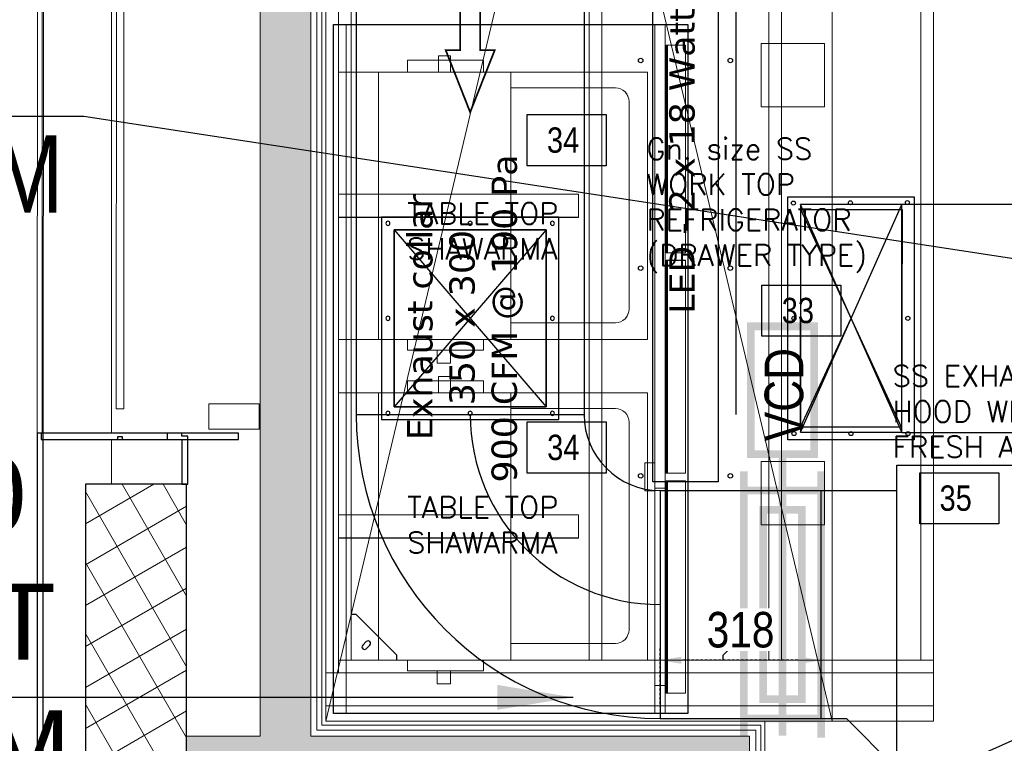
# Model space of a CAD drawing. Header units: millimetres. Extents: x -125266 to 274256, y -711690 to -301689.
# Tile 217 of 256: x -61725 to -59780, y -351471 to -350043. Entities that reach past the tile are written whole.
import ezdxf

# ---------------------------------------------------------------- set-up
doc = ezdxf.new("R2010")
doc.units = ezdxf.units.MM
doc.header["$PDMODE"] = 98
for name, pattern in [('CONTINOUS', [0]), ('HIDDEN', [0.375, 0.25, -0.125]), ('HIDDEN2', [0.1875, 0.125, -0.0625])]:
    doc.linetypes.add(name, pattern=pattern)
doc.layers.get('Defpoints').update_dxf_attribs({"lineweight": 5})
for name, color, linetype, lineweight in [('A-DETL-MBND', 5, 'Continuous', 9), ('A-GLAZ-CURT', 8, 'Continuous', 9), ('A-WALL', 8, 'Continuous', 18), ('A-WALL-PATT', 8, 'Continuous', 70), ('AD Wall', 8, 'Continuous', 15), ('ARCH', 7, 'Continuous', 0), ('Equipment', 8, 'Continuous', 0), ('Finished Line', 7, 'Continuous', 0), ('HOOD', 6, 'Continuous', 0), ('Legend', 5, 'Continuous', 0), ('MEPTEK -VCD', 5, 'Continuous', 25), ('MEPTEK HVAC-Kitchen Exhaust Air Duct', 30, 'Continuous', 30), ('MEPTEK HVAC-Kitchen Fresh Air Duct', 3, 'Continuous', 30), ('MEPTEK-TEXT1', 7, 'Continuous', 30), ('Plaster Line', 7, 'Continuous', 0)]:
    doc.layers.add(name, color=color, linetype=linetype, lineweight=lineweight)
for name, color, linetype in [('Equip Code', 1, 'Continuous'), ('Equipment Name', 7, 'Continuous'), ('Hoods', 2, 'Continuous'), ('Light Equipment', 8, 'Continuous'), ('Model_Top', 7, 'Continuous')]:
    doc.layers.add(name, color=color, linetype=linetype)
doc.styles.add('Raar', font='arial.ttf', dxfattribs={"width": 0.8})
doc.styles.add('REVAC', font='verdana.ttf', dxfattribs={"height": 50})
doc.styles.add('SA-DESIGN', font='arial.ttf')
doc.styles.get("Standard").update_dxf_attribs({"font": 'ARIALN.TTF'})
doc.styles.add('Times New Roman', font='times.ttf', dxfattribs={"height": 150})
doc.dimstyles.new('ARA-125', dxfattribs={"dimtxt": 200, "dimasz": 75, "dimexe": 0, "dimexo": 75, "dimgap": 7.5, "dimtad": 0, "dimdec": 0, "dimrnd": 5, "dimdsep": 46, "dimtxsty": 'Times New Roman', "dimblk": 'ARCHTICK', "dimcen": 56.25, "dimdle": 56.25, "dimclrd": 256, "dimclre": 256, "dimclrt": 256, "dimazin": 3, "dimtfac": 1, "dimtdec": 0, "dimtix": 1, "dimtmove": 1, "dimatfit": 3, "dimfxl": 0, "dimtolj": 1, "dimlwd": -1, "dimlwe": 0, "dimarcsym": 0})
doc.dimstyles.new('Copy of Standard', dxfattribs={"dimtxt": 70, "dimasz": 42, "dimexe": 24, "dimexo": 24, "dimgap": 24, "dimtad": 1, "dimtoh": 1, "dimdec": 0, "dimzin": 0, "dimdsep": 46, "dimtxsty": 'Standard', "dimcen": 0.09, "dimadec": 0, "dimazin": 0, "dimtfac": 1, "dimtdec": 0, "dimtofl": 0, "dimtmove": 0, "dimatfit": 3, "dimfxl": 0, "dimtolj": 1, "dimtzin": 0, "dimarcsym": 0})

# ---------------------------------------------------------------- blocks, each defined once
blk = doc.blocks.new('A_GLASS_PARTITION_TYPE 2_END POST - TYPE 2-49330521-Store 26 at Node L4 Level')
at = {"layer": 'A-GLAZ-CURT', "color": 8, "lineweight": 15}
for p, q in [((610, 7.5), (-570, 7.5)), ((-570, 7.5), (-570, -7.5)), ((610, -7.5), (610, 7.5)), ((-570, -7.5), (610, -7.5)), ((-560, -175), (-610, -175)), ((-610, -175), (-610, -275)), ((-560, -275), (-560, -175)), ((-610, -275), (-560, -275))]:
    blk.add_line(p, q, dxfattribs=at)
blk = doc.blocks.new('Ceilings 86 - Ceilings 58-48037302-Store 26 at Node L4 Level')
at = {"layer": 'A-DETL-MBND', "color": 250, "lineweight": 13}
for p, q in [((580786.3, 72706.1), (579625.3, 72270.8)), ((579673.5, 72142.3), (580834.5, 72577.6)), ((579579.2, 72106.9), (579662.2, 72138))]:
    blk.add_line(p, q, dxfattribs=at)
blk = doc.blocks.new('DIAL-LT-NDE-ZZ-M3-A-100_rvt-1-Store 26 at Node L4 Level')
at = {"layer": 'A-WALL-PATT', "lineweight": 13}
h = blk.add_hatch(dxfattribs=at)
h.set_pattern_fill('FP_3', color=8, style=0, pattern_type=2)
h.set_pattern_definition([(120, (0, 0), (-60.621778, -35), []), (210, (0, 0), (35, -60.621778), [])])
h.paths.add_polyline_path([(-566908, 135975.5), (-566908, 136175.5), (-567986, 136175.6), (-567986, 135975.6), (-566942.1, 135975.5)], flags=0)
at = {"layer": 'A-DETL-MBND', "color": 8, "lineweight": 13}
for p, q in [((-574322.7, 135893.6), (-568086.7, 135892.5)), ((-568086.7, 135880.5), (-569322.6, 135880.8))]:
    blk.add_line(p, q, dxfattribs=at)
at = {"layer": 'A-WALL', "color": 8, "lineweight": 25}
for p, q in [((-568086.6, 136277.8), (-568086.6, 136136.8)), ((-568074.6, 136277.8), (-568086.6, 136277.8)), ((-568074.6, 136136.8), (-568074.6, 136277.8)), ((-567986, 136178), (-568080.6, 136178.1)), ((-568080.6, 136178.1), (-568080.6, 136166.1)), ((-567986, 136166), (-567986, 136178)), ((-566908, 136175.5), (-567986, 136175.6)), ((-567986, 136175.6), (-567986, 135975.6)), ((-568080.6, 136166.1), (-568086.6, 136166.1)), ((-568086.6, 136166.1), (-568086.6, 135888.3)), ((-568074.6, 135888.3), (-568074.6, 136166.1)), ((-568074.6, 136166.1), (-567986, 136166)), ((-568086.6, 136136.8), (-568074.6, 136136.8)), ((-568074.6, 136049.1), (-568079.6, 136049.1)), ((-568079.6, 136049.1), (-568079.6, 136039.1)), ((-568079.6, 136039.1), (-568074.6, 136039.1)), ((-568074.6, 136039.1), (-568074.6, 136049.1)), ((-567986, 135975.6), (-566908, 135975.5)), ((-565598.8, 135892.1), (-568086.7, 135892.5)), ((-568086.7, 135892.5), (-568086.7, 135880.5)), ((-568086.7, 135880.5), (-566828.7, 135880.3)), ((-568086.6, 135888.3), (-568074.6, 135888.3))]:
    blk.add_line(p, q, dxfattribs=at)
at = {"color": 8, "lineweight": 13}
for name, p, rotation in [('Ceilings 86 - Ceilings 58-48037302-Store 26 at Node L4 Level', (0, 0), 159.4399999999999), ('A_GLASS_PARTITION_TYPE 2_END POST - TYPE 2-49330521-Store 26 at Node L4 Level', (-568704.6, 136044.2), 179.9900000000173)]:
    blk.add_blockref(name, p, dxfattribs=dict(at, rotation=rotation))
blk = doc.blocks.new('A$Cb457c3de')
at = {"layer": 'Equipment', "lineweight": 0}
for points in [[(286, 573.2), (136.3, 573.2), (136.3, 549.4), (286, 549.4)], [(220.9, 549.4), (196.9, 549.4), (196.9, 581.7), (220.9, 581.7)], [(0, 21.7), (610, 21.7), (610, 549.4), (0, 549.4)], [(340, 21.7), (78.5, 21.7), (78.5, 549.4), (340, 549.4)], [(474, 262.8), (0, 262.8), (0, 308.4), (474, 308.4)], [(286, 0.8), (136.3, 0.8), (136.3, 21.7), (286, 21.7)], [(194.5, -25), (220.9, -25), (220.9, 0.8), (194.5, 0.8)]]:
    blk.add_lwpolyline(points, close=True, dxfattribs=at)
blk.add_lwpolyline([(340, 54.7), (546.7, 54.7, 0.414214), (573.5, 81.6), (573.5, 491.4, 0.414214), (546.7, 518.3), (340, 518.3)], format="xyb", close=True, dxfattribs=at)
blk = doc.blocks.new('A$C71b0bd46')
at = {"layer": 'Equipment', "linetype": 'HIDDEN'}
for p, q in [((1360, 65, 11.7), (0, 65)), ((1360, 45), (0, 45)), ((459.4, 41.5, -15), (39.9, 41.5, -7.5)), ((894.4, 41.5, -15), (474.4, 41.5, -7.5)), ((909.5, 41.5, -15), (1319.5, 41.5, -7.5))]:
    blk.add_line(p, q, dxfattribs=at)
at = {"layer": 'Equipment', "lineweight": 30}
blk.add_lwpolyline([(1360, 0), (0, 0), (0, 700), (1360, 700)], close=True, dxfattribs=at)
at = {"layer": 'Equipment', "linetype": 'HIDDEN'}
for points, elevation in [([(494.4, 85), (439.4, 85), (439.4, 65), (494.4, 65)], 3.6), ([(54.9, 65), (444.4, 65), (444.4, 40), (54.9, 40)], -15), ([(459.4, 43), (39.9, 43), (39.9, 5), (459.4, 5)], 1.5), ([(894.4, 43), (474.4, 43), (474.4, 5), (894.4, 5)], 1.5), ([(909.5, 43), (1319.5, 43), (1319.5, 5), (909.5, 5)], 1.5)]:
    blk.add_lwpolyline(points, close=True, dxfattribs=dict(at, elevation=elevation))
for points in [[(459.4, 40), (39.9, 40), (39.9, 5), (459.4, 5)], [(894.4, 40), (474.4, 40), (474.4, 5), (894.4, 5)], [(909.5, 40), (1319.5, 40), (1319.5, 5), (909.5, 5)]]:
    blk.add_lwpolyline(points, close=True, dxfattribs=at)
blk = doc.blocks.new('ARCH')
at = {"layer": 'Legend', "ltscale": 15}
h = blk.add_hatch(dxfattribs=at)
h.set_pattern_fill('SACNCR', color=8, scale=25, style=0)
h.paths.add_polyline_path([(-61250.1, -341787), (-61250.1, -342091.1), (-61250.1, -342091.1), (-61250.1, -342141.1), (-61250.1, -344307.9), (-61181.2, -344307.9), (-61181.2, -344307.9), (-61169.1, -344307.9), (-60630.8, -344307.9), (-60630.8, -344920), (-60630.8, -344932), (-61250.1, -344932), (-61250.1, -351457.1), (-61395.2, -351457.1), (-61395.2, -351557.1), (-60383.2, -351557.1), (-60383.2, -352683.7), (-61393.2, -352683.7), (-61393.2, -352783.7), (-60283.2, -352783.7), (-60283.2, -351457.1), (-61150.1, -351457.1), (-61150.1, -346632), (-57589.3, -346632), (-57474.4, -346517.1), (-57545.1, -346446.4), (-57630.7, -346532), (-57700.7, -346532), (-57700.7, -346582), (-58200.7, -346582), (-58200.7, -346532), (-58300.7, -346532), (-58300.7, -346582), (-58800.7, -346582), (-58800.7, -346532), (-58980.8, -346532), (-58980.8, -346426), (-59030.8, -346426), (-59030.8, -346026), (-58980.8, -346026), (-58980.8, -345956), (-59080.8, -345956), (-59080.8, -346532), (-61150.1, -346532), (-61150.1, -345032), (-60530.8, -345032), (-60530.8, -344607), (-59080.8, -344607), (-59080.8, -345032), (-58980.8, -345032), (-58980.8, -344507), (-60530.8, -344507), (-60530.8, -344207.9), (-61150.1, -344207.9), (-61150.1, -341887), (-56700.1, -341887), (-56700.1, -344932), (-58020.8, -344932), (-58020.8, -345032), (-56700.1, -345032), (-56700.1, -345601.3), (-56785.7, -345687), (-56715, -345757.7), (-56600.1, -345642.8), (-56600.1, -341887), (-51541.4, -341887), (-51541.4, -345439.4, 0.002965), (-51441.4, -345409.7), (-51441.4, -341887), (-47645.9, -341887), (-47645.9, -344723.2), (-47445.9, -344723.2), (-47445.9, -344623.2), (-47545.9, -344623.2), (-47545.9, -341887), (-45935.9, -341887), (-45935.9, -344623.2), (-46521.9, -344623.2), (-46521.9, -344723.2), (-45835.9, -344723.2), (-45835.9, -341787), (-45958.9, -341787), (-45958.9, -341787.9), (-46008.9, -341787.9)])
h = blk.add_hatch(dxfattribs=at)
h.set_pattern_fill('SACNCR', color=8, scale=25, style=0)
h.paths.add_polyline_path([(-61250.1, -341787), (-61250.1, -342091.1), (-61250.1, -342091.1), (-61250.1, -342141.1), (-61250.1, -344307.9), (-61181.2, -344307.9), (-61181.2, -344307.9), (-61169.1, -344307.9), (-60630.8, -344307.9), (-60630.8, -344920), (-60630.8, -344932), (-61250.1, -344932), (-61250.1, -351457.1), (-61395.2, -351457.1), (-61395.2, -351557.1), (-60383.2, -351557.1), (-60383.2, -352683.7), (-61393.2, -352683.7), (-61393.2, -352783.7), (-60283.2, -352783.7), (-60283.2, -351457.1), (-61150.1, -351457.1), (-61150.1, -346632), (-57589.3, -346632), (-57474.4, -346517.1), (-57545.1, -346446.4), (-57630.7, -346532), (-57700.7, -346532), (-57700.7, -346582), (-58200.7, -346582), (-58200.7, -346532), (-58300.7, -346532), (-58300.7, -346582), (-58800.7, -346582), (-58800.7, -346532), (-58980.8, -346532), (-58980.8, -346426), (-59030.8, -346426), (-59030.8, -346026), (-58980.8, -346026), (-58980.8, -345956), (-59080.8, -345956), (-59080.8, -346532), (-61150.1, -346532), (-61150.1, -345032), (-60530.8, -345032), (-60530.8, -344607), (-59080.8, -344607), (-59080.8, -345032), (-58980.8, -345032), (-58980.8, -344507), (-60530.8, -344507), (-60530.8, -344207.9), (-61150.1, -344207.9), (-61150.1, -341887), (-56700.1, -341887), (-56700.1, -344932), (-58020.8, -344932), (-58020.8, -345032), (-56700.1, -345032), (-56700.1, -345601.3), (-56785.7, -345687), (-56715, -345757.7), (-56600.1, -345642.8), (-56600.1, -341887), (-51541.4, -341887), (-51541.4, -345439.4, 0.002965), (-51441.4, -345409.7), (-51441.4, -341887), (-47645.9, -341887), (-47645.9, -344723.2), (-47445.9, -344723.2), (-47445.9, -344623.2), (-47545.9, -344623.2), (-47545.9, -341887), (-45935.9, -341887), (-45935.9, -344623.2), (-46521.9, -344623.2), (-46521.9, -344723.2), (-45835.9, -344723.2), (-45835.9, -341787), (-45958.9, -341787), (-45958.9, -341787.9), (-46008.9, -341787.9)])
at = {"layer": 'Legend'}
h = blk.add_hatch(dxfattribs=at)
h.set_pattern_fill('STARS', color=8, scale=10)
h.set_pattern_definition([(0, (0, 0), (0, 54.9926), [31.75, -31.75]), (60, (0, 0), (-47.624989, 27.4963), [31.75, -31.75]), (120, (15.875, 27.496), (-47.624989, -27.4963), [31.75, -31.75])])
edge = h.paths.add_edge_path()
edge.add_arc((-54302.7, -350408), 3690.3, 160.8363, 191.6627, ccw=False)
edge.add_arc((-60350.3, -348256.2), 2729, 339.8421, 374.0848)
edge.add_line((-57703.4, -347592), (-57806.6, -347592))
edge.add_arc((-60350.3, -348256.2), 2629, -20.1765, 14.6323, ccw=False)
edge.add_arc((-54302.7, -350408), 3790.3, 160.823, 191.124)
edge.add_arc((-59222.4, -351398.8), 1228.4, -57.4503, 12.1956, ccw=False)
edge.add_line((-58561.5, -352434.2), (-60283.2, -352434.2))
edge.add_line((-60283.2, -352434.2), (-60283.2, -352534.2))
edge.add_line((-60283.2, -352534.2), (-58536.3, -352534.2))
edge.add_arc((-59548.4, -350742.8), 2057.5, 299.4663, 300.8075)
edge.add_arc((-59222.4, -351398.8), 1328.4, 303.2228, 370.6184)
h = blk.add_hatch(dxfattribs=at)
h.set_pattern_fill('STARS', color=8, scale=10)
h.set_pattern_definition([(0, (0, 0), (0, 54.9926), [31.75, -31.75]), (60, (0, 0), (-47.624989, 27.4963), [31.75, -31.75]), (120, (15.875, 27.496), (-47.624989, -27.4963), [31.75, -31.75])])
h.paths.add_polyline_path([(-57916.8, -351154, -0.135323), (-57788.5, -349196.6, 0.150534), (-57703.4, -347592), (-57806.6, -347592, -0.153061), (-57882.7, -349162.9, 0.132989), (-58021.8, -351139.3, -0.313601), (-58561.5, -352434.2), (-60253.2, -352434.2), (-60253.2, -352534.2), (-58536.3, -352534.2, 0.005852), (-58494.6, -352510, 0.302849)])
at = {"layer": 'AD Wall', "lineweight": 0}
for p, q in [((-61250.1, -344932), (-61250.1, -351457.1)), ((-61150.1, -346632), (-61150.1, -351457.1)), ((-61395.2, -351457.1), (-61250.1, -351457.1)), ((-61150.1, -351457.1), (-60283.2, -351457.1)), ((-60283.2, -351457.1), (-60283.2, -352783.7))]:
    blk.add_line(p, q, dxfattribs=at)
at = {"layer": 'AD Wall', "color": 8, "lineweight": 0}
for p, q in [((-61250.1, -344932), (-61250.1, -351457.1)), ((-61150.1, -346632), (-61150.1, -351457.1)), ((-61395.2, -351457.1), (-61250.1, -351457.1)), ((-61150.1, -351457.1), (-60283.2, -351457.1)), ((-60283.2, -351457.1), (-60283.2, -352783.7))]:
    blk.add_line(p, q, dxfattribs=at)
at = {"layer": 'Equip Code'}
for points in [[(-60722.8, -350331.1), (-60722.8, -350230), (-60566.7, -350230), (-60566.7, -350331.1)], [(-60259, -350667.5), (-60259, -350566.4), (-60102.9, -350566.4), (-60102.9, -350667.5)], [(-60722.4, -350937.7), (-60722.4, -350836.6), (-60566.3, -350836.6), (-60566.3, -350937.7)], [(-59947.2, -351037.9), (-59947.2, -350936.8), (-59791, -350936.8), (-59791, -351037.9)]]:
    blk.add_lwpolyline(points, close=True, dxfattribs=at)
at = {"layer": 'Equipment', "lineweight": 0}
blk.add_line((-61080.1, -350052.1), (-61080.1, -351412.1), dxfattribs=at)
at = {"layer": 'Finished Line', "color": 8}
for p, q in [((-61128.1, -346654), (-61128.1, -351435.1)), ((-61128.1, -346654), (-61128.1, -351435.1)), ((-61120.1, -346662), (-61120.1, -351427.1)), ((-61120.1, -346662), (-61120.1, -351427.1)), ((-61128.1, -351435.1), (-60261.2, -351435.1)), ((-61128.1, -351435.1), (-60261.2, -351435.1)), ((-61120.1, -351427.1), (-60253.2, -351427.1)), ((-61120.1, -351427.1), (-60253.2, -351427.1)), ((-60261.2, -351435.1), (-60261.2, -352805.7)), ((-60261.2, -351435.1), (-60261.2, -352805.7)), ((-60253.2, -351427.1), (-60253.2, -352813.7)), ((-60253.2, -351427.1), (-60253.2, -352813.7))]:
    blk.add_line(p, q, dxfattribs=at)
at = {"layer": 'HOOD'}
for p, q in [((-61120.1, -347227.1), (-60120.1, -351427.1)), ((-60120.1, -347227.1), (-61120.1, -351427.1))]:
    blk.add_line(p, q, dxfattribs=at)
for points in [[(-61120.1, -347227.1), (-61120.1, -351427.1), (-60120.1, -351427.1), (-60120.1, -347227.1)], [(-60120.1, -351427.1), (-59920.1, -351427.1), (-59920.1, -347227.1), (-60120.1, -347227.1)]]:
    blk.add_lwpolyline(points, close=True, dxfattribs=at)
at = {"layer": 'HOOD', "color": 1}
for points in [[(-60260.1, -350214.6), (-60135.1, -350214.6), (-60135.1, -350089.6), (-60260.1, -350089.6)], [(-60260.1, -351039.6), (-60135.1, -351039.6), (-60135.1, -350914.6), (-60260.1, -350914.6)]]:
    blk.add_lwpolyline(points, close=True, dxfattribs=at)
at = {"layer": 'Light Equipment', "lineweight": 0}
for p, q in [((-61120.1, -347227.1), (-60120.1, -351427.1)), ((-60120.1, -347227.1), (-61120.1, -351427.1)), ((-61080.1, -350052.1), (-61080.1, -351412.1)), ((-60470.1, -350052.1, 11.7), (-60470.1, -351412.1)), ((-60450.1, -350052.1), (-60450.1, -351412.1)), ((-60446.6, -350502.6, -15), (-60446.6, -350092.6, -7.5)), ((-60446.6, -350517.6, -15), (-60446.6, -350937.6, -7.5)), ((-60446.6, -350952.6, -15), (-60446.6, -351372.1, -7.5))]:
    blk.add_line(p, q, dxfattribs=at)
for points in [[(-61120.1, -347227.1), (-61120.1, -351427.1), (-60120.1, -351427.1), (-60120.1, -347227.1)], [(-60120.1, -351427.1), (-59920.1, -351427.1), (-59920.1, -347227.1), (-60120.1, -347227.1)], [(-60405.1, -350052.1), (-60405.1, -351412.1), (-61105.1, -351412.1), (-61105.1, -350052.1)], [(-60445.1, -350502.6), (-60445.1, -350092.6), (-60410.1, -350092.6), (-60410.1, -350502.6)], [(-60260.1, -350214.6), (-60135.1, -350214.6), (-60135.1, -350089.6), (-60260.1, -350089.6)], [(-60808.9, -350122.3), (-60958.6, -350122.3), (-60958.6, -350146.1), (-60808.9, -350146.1)], [(-60874, -350146.1), (-60898, -350146.1), (-60898, -350113.8), (-60874, -350113.8)], [(-61094.9, -350673.8), (-60484.9, -350673.8), (-60484.9, -350146.1), (-61094.9, -350146.1)], [(-60754.9, -350673.8), (-61016.4, -350673.8), (-61016.4, -350146.1), (-60754.9, -350146.1)], [(-60722.8, -350331.1), (-60722.8, -350230), (-60566.7, -350230), (-60566.7, -350331.1)], [(-60620.9, -350432.8), (-61094.9, -350432.8), (-61094.9, -350387.1), (-60620.9, -350387.1)], [(-60445.1, -350517.6), (-60445.1, -350937.6), (-60410.1, -350937.6), (-60410.1, -350517.6)], [(-60259, -350667.5), (-60259, -350566.4), (-60102.9, -350566.4), (-60102.9, -350667.5)], [(-60808.9, -350694.7), (-60958.6, -350694.7), (-60958.6, -350673.8), (-60808.9, -350673.8)], [(-60900.4, -350720.5), (-60874, -350720.5), (-60874, -350694.7), (-60900.4, -350694.7)], [(-60874, -350779.1), (-60898, -350779.1), (-60898, -350746.8), (-60874, -350746.8)], [(-60808.9, -350755.3), (-60958.6, -350755.3), (-60958.6, -350779.1), (-60808.9, -350779.1)], [(-61094.9, -351306.8), (-60484.9, -351306.8), (-60484.9, -350779.1), (-61094.9, -350779.1)], [(-60754.9, -351306.8), (-61016.4, -351306.8), (-61016.4, -350779.1), (-60754.9, -350779.1)], [(-60722.4, -350937.7), (-60722.4, -350836.6), (-60566.3, -350836.6), (-60566.3, -350937.7)], [(-60260.1, -351039.6), (-60135.1, -351039.6), (-60135.1, -350914.6), (-60260.1, -350914.6)], [(-59947.2, -351037.9), (-59947.2, -350936.8), (-59791, -350936.8), (-59791, -351037.9)], [(-60445.1, -350952.6), (-60445.1, -351372.1), (-60410.1, -351372.1), (-60410.1, -350952.6)], [(-60620.9, -351065.8), (-61094.9, -351065.8), (-61094.9, -351020.1), (-60620.9, -351020.1)], [(-60808.9, -351327.7), (-60958.6, -351327.7), (-60958.6, -351306.8), (-60808.9, -351306.8)], [(-60900.4, -351353.5), (-60874, -351353.5), (-60874, -351327.7), (-60900.4, -351327.7)]]:
    blk.add_lwpolyline(points, close=True, dxfattribs=at)
for points, elevation in [([(-60448.1, -350502.6), (-60448.1, -350092.6), (-60410.1, -350092.6), (-60410.1, -350502.6)], 1.5), ([(-60448.1, -350517.6), (-60448.1, -350937.6), (-60410.1, -350937.6), (-60410.1, -350517.6)], 1.5), ([(-60490.1, -350917.7), (-60490.1, -350972.7), (-60470.1, -350972.7), (-60470.1, -350917.7)], 3.6), ([(-60470.1, -351357.1), (-60470.1, -350967.6), (-60445.1, -350967.6), (-60445.1, -351357.1)], -15), ([(-60448.1, -350952.6), (-60448.1, -351372.1), (-60410.1, -351372.1), (-60410.1, -350952.6)], 1.5)]:
    blk.add_lwpolyline(points, close=True, dxfattribs=dict(at, elevation=elevation))
for points in [[(-60754.9, -350640.8), (-60548.2, -350640.8, 0.414214), (-60521.4, -350614), (-60521.4, -350204.1, 0.414214), (-60548.2, -350177.3), (-60754.9, -350177.3)], [(-60754.9, -351273.8), (-60548.2, -351273.8, 0.414214), (-60521.4, -351247), (-60521.4, -350837.1, 0.414214), (-60548.2, -350810.3), (-60754.9, -350810.3)]]:
    blk.add_lwpolyline(points, format="xyb", close=True, dxfattribs=at)
at = {"layer": 'Plaster Line', "lineweight": 5}
for p, q in [((-61138.1, -346644), (-61138.1, -351445.1)), ((-61138.1, -351445.1), (-60271.2, -351445.1)), ((-60271.2, -351445.1), (-60271.2, -352795.7))]:
    blk.add_line(p, q, dxfattribs=at)
at = {"layer": 'Plaster Line', "color": 8, "lineweight": 5}
for p, q in [((-61138.1, -346644), (-61138.1, -351445.1)), ((-61138.1, -351445.1), (-60271.2, -351445.1)), ((-60271.2, -351445.1), (-60271.2, -352795.7))]:
    blk.add_line(p, q, dxfattribs=at)
at = {"lineweight": 5, "rotation": 270}
blk.add_blockref('DIAL-LT-NDE-ZZ-M3-A-100_rvt-1-Store 26 at Node L4 Level', (-197570.7, -918945.6), dxfattribs=at)
at = {"layer": 'Equipment', "rotation": 89.99999999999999}
blk.add_blockref('A$C71b0bd46', (-60405.1, -351412.1), dxfattribs=at)
at = {"layer": 'Equipment', "lineweight": 0}
for p in [(-61094.9, -350695.5), (-61094.9, -351328.5)]:
    blk.add_blockref('A$Cb457c3de', p, dxfattribs=at)
at = {"layer": 'Equip Code', "lineweight": 0}
for s, p in [('34', (-60683.4, -350305.2)), ('33', (-60219.7, -350641.6)), ('34', (-60683, -350911.9)), ('35', (-59908, -351012))]:
    blk.add_text(s, height=50, dxfattribs=at).set_placement(p)
at = {"layer": 'Equipment Name', "linetype": 'Continuous', "lineweight": 5, "ltscale": 25, "insert": (-60487.1, -350276.5, 5.9), "char_height": 42, "width": 540.632, "attachment_point": 1}
blk.add_mtext('{\\Fsimplex|c0;Gn. size SS WORK TOP REFRIGERATOR (DRAWER TYPE)}', dxfattribs=at)
at = {"layer": 'Equipment Name', "linetype": 'Continuous', "lineweight": 5, "ltscale": 25, "char_height": 42, "attachment_point": 1}
for s, insert, width, rotation in [('\\A1;{\\Fsimplex|c0;TABLE TOP SHAWARMA}', (-60959.7, -350403.9, 0), 474.713, 359.9609), ('{\\Fsimplex|c0;SS EXHAUST HOOD WITH FRESH AIR }', (-60000.8, -350725, 0), 440.126, 0.0001), ('\\A1;{\\Fsimplex|c0;TABLE TOP SHAWARMA}', (-60959.7, -350983.9, 0), 474.713, 359.9609)]:
    blk.add_mtext(s, dxfattribs=dict(at, insert=insert, width=width, rotation=rotation))
at = {"layer": 'Light Equipment', "lineweight": 0}
for s, p in [('34', (-60683.4, -350305.2)), ('33', (-60219.7, -350641.6)), ('34', (-60683, -350911.9)), ('35', (-59908, -351012))]:
    blk.add_text(s, height=50, dxfattribs=at).set_placement(p)
at = {"layer": 'Light Equipment', "lineweight": 0, "insert": (-60487.1, -350276.5, 5.9), "char_height": 42, "width": 540.632, "attachment_point": 1}
blk.add_mtext('{\\Fsimplex|c0;Gn. size SS WORK TOP REFRIGERATOR (DRAWER TYPE)}', dxfattribs=at)
at = {"layer": 'Light Equipment', "lineweight": 0, "char_height": 42, "attachment_point": 1}
for s, insert, width, rotation in [('\\A1;{\\Fsimplex|c0;TABLE TOP SHAWARMA}', (-60959.7, -350403.9, 0), 474.713, 359.9609), ('{\\Fsimplex|c0;SS EXHAUST HOOD WITH FRESH AIR }', (-60000.8, -350725, 0), 440.126, 0.0001), ('\\A1;{\\Fsimplex|c0;TABLE TOP SHAWARMA}', (-60959.7, -350983.9, 0), 474.713, 359.9609)]:
    blk.add_mtext(s, dxfattribs=dict(at, insert=insert, width=width, rotation=rotation))
blk = doc.blocks.new('Suspension_plate')
at = {"layer": 'Model_Top', "color": 5}
for p, q in [((90, -10), (90, 0)), ((10, -90, 83.1), (90, -10, 83.1)), ((22.7, -29.8, 83.1), (29.8, -36.8, 83.1)), ((36.8, -29.8, 83.1), (29.8, -22.7, 83.1)), ((0, -90, 83.1), (10, -90, 83.1))]:
    blk.add_line(p, q, dxfattribs=at)
for centre, start, end in [((26.2, -26.2, 83.1), 45, 225), ((33.3, -33.3, 83.1), 225, 45)]:
    blk.add_arc(centre, 5, start, end, dxfattribs=at)
blk = doc.blocks.new('*U1539')
at = {"layer": 'Model_Top', "color": 7}
for p, q in [((-627, 64.5), (627, 64.5)), ((-627, -64.5), (-627, 64.5)), ((627, 64.5), (627, -64.5)), ((627, -64.5), (-627, -64.5))]:
    blk.add_line(p, q, dxfattribs=at)
for centre in [(-615, 88.5), (-205, 88.5), (205, 88.5), (615, 88.5), (-615, -88.5), (-205, -88.5), (205, -88.5), (615, -88.5)]:
    blk.add_circle(centre, 4.5, dxfattribs=at)
at = {"layer": 'Model_Top', "color": 7, "insert": (-295.1, 32.1), "char_height": 50, "attachment_point": 1, "style": 'REVAC'}
blk.add_mtext('LED - 2 x 18 Watt', dxfattribs=at)
blk = doc.blocks.new('*U1532')
at = {"layer": 'Model_Top'}
for p, q in [((-175, 150), (175, -150)), ((-175, -150), (175, 150))]:
    blk.add_line(p, q, dxfattribs=at)
blk.add_lwpolyline([(-200, 175), (200, 175), (200, -175), (-200, -175)], close=True, dxfattribs=at)
at = {"layer": 'Model_Top', "lineweight": 30}
blk.add_lwpolyline([(-175, 150), (175, 150), (175, -150), (-175, -150)], close=True, dxfattribs=at)
at = {"layer": 'Model_Top'}
for centre in [(-187.5, 162.5), (-187.5, 162.5), (0, 162.5), (187.5, 162.5), (-187.5, 0), (187.5, 0), (-187.5, -162.5), (0, -162.5), (187.5, -162.5)]:
    blk.add_circle(centre, 4, dxfattribs=at)
blk = doc.blocks.new('A$C8f9b76a3')
at = {"layer": 'HOOD', "lineweight": 0}
for p, q in [((0, 1200), (4200, 1200)), ((0, 0), (0, 1200)), ((65, 0), (65, 1200)), ((65, 1175), (4135, 1175)), ((90, 0), (90, 1175)), ((90, 1150), (4110, 1150)), ((90, 680), (4110, 680)), ((90, 655), (4110, 655)), ((4110, 325), (90, 325)), ((4110, 300), (90, 300)), ((4110, 25), (90, 25)), ((4200, 0), (0, 0))]:
    blk.add_line(p, q, dxfattribs=at)
at = {"layer": 'Model_Top'}
for p, q in [((550, 262.9), (765, 162.5)), ((550, 62.9), (980, 262.1))]:
    blk.add_line(p, q, dxfattribs=at)
blk.add_lwpolyline([(525, 287.9), (1005, 287.9), (1005, 37.9), (525, 37.9)], close=True, dxfattribs=at)
at = {"layer": 'Model_Top', "lineweight": 30}
blk.add_lwpolyline([(550, 262.9), (980, 262.1), (980, 62.1), (550, 62.9)], close=True, dxfattribs=at)
at = {"layer": 'Model_Top'}
for centre in [(537.5, 275.4), (765, 275.6), (992.6, 276.5), (537.5, 162.9), (993.1, 164), (537.5, 50.4), (765, 50.6), (993.6, 51.5)]:
    blk.add_circle(centre, 4, dxfattribs=at)
at = {"layer": 'Hoods', "color": 7}
blk.add_blockref('*U1539', (1069, 489.7), dxfattribs=at)
at = {"layer": 'Model_Top'}
blk.add_blockref('Suspension_plate', (90, 1150), dxfattribs=at)
at = {"layer": 'Model_Top', "xscale": -1}
blk.add_blockref('*U1532', (765, 915), dxfattribs=at)
at = {"layer": 'Model_Top', "xscale": -1, "rotation": 180}
blk.add_blockref('Suspension_plate', (90, 325), dxfattribs=at)
at = {"layer": 'Model_Top', "color": 7, "insert": (351.3, 810.9), "char_height": 50, "width": 825.636, "attachment_point": 7, "style": 'REVAC'}
blk.add_mtext('\\pi173.24445;Exhaust collar\\P\\pi242.20013;350 x 300\\P\\pi89.64808;900 CFM @ 190 Pa', dxfattribs=at)
blk = doc.blocks.new('*U1615')
at = {"const_width": 10}
for points in [[(-25, 50), (320.3, 50)], [(-22.1, 0), (342.5, 0), (342.5, 41)], [(-25, -50), (320.3, -50)]]:
    blk.add_lwpolyline(points, dxfattribs=at)
for points in [[(0, 50), (295.3, 50), (295.3, -50), (0, -50)], [(342.5, 41), (508, 41), (508, -41), (342.5, -41)]]:
    blk.add_lwpolyline(points, close=True, dxfattribs=at)
at = {"color": 1, "const_width": 10}
blk.add_lwpolyline([(25, 25), (270.3, 25), (270.3, -25), (25, -25)], close=True, dxfattribs=at)
at = {"insert": (359.1, 23.1), "char_height": 50, "attachment_point": 1}
blk.add_mtext_dynamic_manual_height_columns('VCD', width=59.679, gutter_width=10, heights=[0], dxfattribs=at)
blk = doc.blocks.new('_ArchTick')
at = {"color": 0, "linetype": 'ByBlock', "const_width": 0.15}
blk.add_lwpolyline([(-0.5, -0.5), (0.5, 0.5)], dxfattribs=at)
blk = doc.blocks.new('*D1659')
at = {"layer": 'Defpoints', "color": 0, "transparency": 16777216}
for p in [(-60460.1, -351307.1), (-60460.1, -351422.1), (-60142.1, -351422.1, 0)]:
    blk.add_point(p, dxfattribs=at)
at = {"layer": 'MEPTEK HVAC-Kitchen Exhaust Air Duct', "color": 0, "linetype": 'HIDDEN2', "lineweight": -2, "transparency": 16777216}
for p, q in [((-60460.1, -351398.1), (-60460.1, -351283.1)), ((-60142.1, -351398.1), (-60142.1, -351283.1)), ((-60184.1, -351307.1), (-60418.1, -351307.1))]:
    blk.add_line(p, q, dxfattribs=at)
at = {"layer": 'MEPTEK HVAC-Kitchen Exhaust Air Duct', "color": 0, "transparency": 16777216}
for points in [[(-60418.1, -351300.1), (-60418.1, -351314.1), (-60460.1, -351307.1)], [(-60184.1, -351300.1), (-60184.1, -351314.1), (-60142.1, -351307.1)]]:
    blk.add_solid(points, dxfattribs=at)
at = {"layer": 'MEPTEK HVAC-Kitchen Exhaust Air Duct', "color": 0, "transparency": 16777216, "insert": (-60301.1, -351247.3), "char_height": 70, "attachment_point": 5, "bg_fill": 3, "box_fill_scale": 1.1, "bg_fill_color": 256, "bg_fill_true_color": 13158600, "bg_fill_transparency": 0}
blk.add_mtext('\\A1;318', dxfattribs=at)

msp = doc.modelspace()

# ---------------------------------------------------------------- linework, layer by layer
at = {"layer": 'MEPTEK HVAC-Kitchen Exhaust Air Duct'}
for p, q in [((-61060.1, -346903.8), (-61060.1, -350822.1)), ((-60310.1, -346903.8), (-60310.1, -350822.1)), ((-60610.1, -347687.1), (-60610.1, -350822.1)), ((-60985.1, -350457.1), (-60685.1, -350807.1)), ((-60685.1, -350457.1), (-60985.1, -350807.1)), ((-61060.1, -350822.1), (-60610.1, -350822.1)), ((-59992.1, -352000.7, 0), (-59992.1, -350922.1, 0)), ((-59992.1, -350922.1), (-59342.1, -350922.1)), ((-60460.1, -350972.1), (-59992.1, -350972.1)), ((-60460.1, -350972.1), (-60460.1, -351422.1)), ((-60142.1, -351422.1, 0), (-60142.1, -350972.1, 0)), ((-60460.1, -351422.1), (-60092.1, -351422.1)), ((-60092.1, -351422.1, 0), (-59992.1, -351522.1))]:
    msp.add_line(p, q, dxfattribs=at)
at = {"layer": 'MEPTEK HVAC-Kitchen Exhaust Air Duct', "const_width": 3.53}
msp.add_lwpolyline([(-60835.1, -350225.2), (-60786.6, -350102.6), (-60815.2, -350102.6), (-60815.2, -349942.3), (-60786.6, -349903.9), (-60786.6, -349861.4), (-60835.1, -349919.1), (-60883.5, -349861.4), (-60883.5, -349903.9), (-60855, -349942.3), (-60855, -350102.6), (-60883.5, -350102.6), (-60835.1, -350225.2)], dxfattribs=at)
at = {"layer": 'MEPTEK HVAC-Kitchen Exhaust Air Duct'}
for points in [[(-60985.1, -350457.1), (-60685.1, -350457.1), (-60685.1, -350807.1), (-60985.1, -350807.1)], [(-60685.1, -350807.1), (-60985.1, -350807.1), (-60985.1, -350457.1), (-60685.1, -350457.1)]]:
    msp.add_lwpolyline(points, close=True, dxfattribs=at)
for radius in [600, 375, 150]:
    msp.add_arc((-60460.1, -350822.1), radius, 180, 270, dxfattribs=at)
at = {"layer": 'MEPTEK HVAC-Kitchen Fresh Air Duct'}
for p, q in [((-60182.6, -350857.1), (-59982.6, -350407.1)), ((-59982.6, -350857.1), (-60182.6, -350407.1)), ((-59309.1, -350407.1), (-59982.6, -350407.1)), ((-59210.1, -350858), (-59982.6, -350858))]:
    msp.add_line(p, q, dxfattribs=at)
msp.add_lwpolyline([(-60182.6, -350857.1), (-59982.6, -350857.1), (-59982.6, -350407.1), (-60182.6, -350407.1)], close=True, dxfattribs=at)

# ---------------------------------------------------------------- block references
at = {"layer": 'ARCH'}
msp.add_blockref('ARCH', (0, 0), dxfattribs=at)
at = {"layer": 'HOOD', "lineweight": 0, "rotation": 90}
msp.add_blockref('A$C8f9b76a3', (-59920.1, -351397.1), dxfattribs=at)
at = {"layer": 'MEPTEK -VCD', "xscale": 1.524, "yscale": 1.524, "zscale": 1.524, "rotation": 90}
msp.add_blockref('*U1615', (-60218.3, -351422.1, 0), dxfattribs=at)

# ---------------------------------------------------------------- texts
at = {"layer": 'MEPTEK HVAC-Kitchen Exhaust Air Duct', "insert": (-63275.7, -350017.1), "char_height": 152.4, "attachment_point": 1, "style": 'Raar'}
msp.add_mtext_dynamic_manual_height_columns('1# 18"X12" EAC\\PWITH VCD 1200CFM ', width=2256.384, gutter_width=12.5, heights=[0], dxfattribs=at)
at = {"layer": 'MEPTEK HVAC-Kitchen Exhaust Air Duct', "insert": (-62113.4, -351231.7, 19.3), "char_height": 150, "width": 2325.531, "attachment_point": 5, "style": 'SA-DESIGN'}
msp.add_mtext('450x550\\PEA DUCT\\P7500 CFM', dxfattribs=at)

# ---------------------------------------------------------------- leaders
at = {"layer": 'MEPTEK HVAC-Kitchen Exhaust Air Duct'}
for points in [[(-58323.2, -350734.8), (-61598.2, -350233.4), (-63132.1, -350233.4)], [(-60631.7, -351380.4, 0), (-62048.7, -351380.4, 0), (-63101.3, -351380.4, 0)]]:
    msp.add_leader(points, dimstyle='ARA-125', override={"dimtxt": 150, "dimasz": 150}, dxfattribs=at)
at = {"layer": 'MEPTEK HVAC-Kitchen Fresh Air Duct', "linetype": 'CONTINOUS', "lineweight": -2, "ltscale": 25}
msp.add_leader([(-59143.3, -351191.2), (-61678.4, -352312.3), (-63087.6, -352312.3)], dimstyle='ARA-125', override={"dimtxt": 150, "dimasz": 150}, dxfattribs=at)

# ---------------------------------------------------------------- next in the draw order: dimensions: what is measured, and where the dimension line sits
at = {"layer": 'MEPTEK HVAC-Kitchen Exhaust Air Duct'}
dim = msp.add_linear_dim(base=(-60460.1, -351307.1), p1=(-60142.1, -351422.1, 0), p2=(-60460.1, -351422.1), dimstyle='Copy of Standard', override={"dimfxl": 1.66875, "dimtfill": 1, "dimarcsym": 2}, dxfattribs=at)
dim.commit()
dim.dimension.update_dxf_attribs({"geometry": '*D1659', "text_midpoint": (-60301.1, -351247.3)})

# ---------------------------------------------------------------- next in the draw order: texts
at = {"layer": 'MEPTEK-TEXT1', "char_height": 350, "attachment_point": 1}
for s, insert, width in [('{\\fCalibri|b0|i0|c0|p34;\\H1.28571x;\\C1;GENERAL GUIDELINES-HVAC :\\P\\fArial Narrow|b0|i0|c0|p34;\\H0.88889x;\\C256;\\P\\fCalibri|b0|i0|c0|p34;\\C4;DUCTING :\\H0.875x;\\P\\pi-1050,l1050,t1050;\\C256;1.^IDUCTING SHALL BE IN ACCORDANCE WITH IS 655, GALVANIZED IRON SHEET TO BE USED FOR ALL DUCTING WORKS. THERMAL INSULATION ON DUCTS SHALL BE 19 MM THICK. CLOSED CELL CLASS “O” BS 476 PART 6-7 FM APPROVED NITRILE RUBBER ELASTOMERIC INSULATION THERMAL CONDUCTIVITY 0.033 WATTS PER METER-KELVIN (W/(M.K)) AT 0°C FOR AIR CONDITIONING DUCTING. \\P2.^ITHERMAL INSULATION ON KITCHEN EXHAUST DUCTING SHALL BE 80 MM THICK ALUMINUM FOIL FACED RESIN BONDED FIBRE GLASS WOOL OF DENSITY NOT LESS THAN 48 KG/M3.\\P3.^ITHERMAL INSULATION ON FRESH AIR, SUPPLY AIR AND RETURN AIR SHALL BE 19MM THICK CLOSED CELL ANTI-MICROBIAL CLASS “O” BS 476 AND PART 6 & 7 FM APPROVED NITRILE RUBBER ELASTOMERIC INSULATION THERMAL CONDUCTIVITY 0.033 WATTS PER METER-KELVIN (W/ (M\\fArial|b0|i0|c0|p34;.\\fCalibri|b0|i0|c0|p34;K)) AT 0°C.\\P4.^IAPPROPRIATE NUMBER OF TRAP DOORS SHALL BE PROVIDED IN KITCHEN EXHAUST DUCTING FOR OIL/GREASE CLEANING PURPOSE.\\P5.^IDUCTING INSTALLATION WITH RESPECT TO FRESH AIR INTAKE, KITCHEN EXHAUST OUT FROM LOCATION UP TO LOUVERS AT FAÇADE SHALL BE IN THE SCOPE OF CONCESSIONER INCLUDING AIR WASHER, EXHAUST FAN SECTION DRY SCRUBBER ETC.\\P6.^IEACH AND EVERY KITCHEN EXHAUST HOOD SHOULD BE EQUIPPED WITH UL LISTED, WET CHEMICAL BASED, MECHANICALLY OPERATED, AUTOMATIC FIRE SUPPRESSION SYSTEM. SEPARATE DRAWING TO BE SUBMITTED FOR HOOD SUPPRESSION SYSTEM.\\P7.^ISUPPORTING OF DUCTING TO BE DONE WITH USING ANGLE 50X 50 X 5MM AND TIE ROD OF SIZE MINIMUM 10 MM DIA/ AS PER DUCT SIZE.\\P8.^IPOST COMPLETION OF ONSITE WORK, CONCESSIONAIRE HAS TO SHARE TESTING AND COMMISSIONING REPORT WITH DIAL.\\P9.^IINTEGRATION WITH FIRE ALARM SYSTEM, SO THAT AHU GET SWITCHED OFF IN CASE OF ANY FIRE INCIDENT.\\P10.^IFOR EQUIPMENT PLACEMENT STRUCTURAL DETAILS TO BE APPROVED BY STRUCTURAL CONSULTANT AND SAME TO BE SHARE WITH DIAL.\\P11.^ITRAP DOOR WITH PROPER ACCESS TO BE PROVIDED FOR FILTER AND COPPER COIL CLEANING.\\P12.^IKITCHEN VENTILATION SHALL COMPLY TO NFPA 96 GUIDELINE.}', (-102876.1, -301696.9), 28043.429), ('{\\fCalibri|b0|i0|c0|p34;\\H1.28571x;\\C1;CHILLED WATER PIPING:-\\H0.77778x;\\P\\pi-1050,l1050,t1050;\\C256;1.^ICHILLED WATER PIPING SHALL BE CONFIRMING TO IS:1239 PART I CLASS ‘C’ HEAVY AND FITTING SHALL BE CONFORMING TO ASTM A-105,3000LBS SOCKET WELD END (UP TO 50MM) & 1S:1239 PART-II HEAVY/ASTM A-234 WPB, GR.B BUTT WELD FITTING ( ABOVE 50NB PIPE SIZE)\\P2.^IPIPING CONNECTION SHOULD BE SOCKET WELDED UP TO 50NB SIZE AND SHALL BE BUTT WELD ABOVE 50NB PIPE SIZE. PIPE FLANGES SHOULD BE CONFIRMING TO ASTM A-105 # 150 SORF AND FLANGE DIMENSION SHOULD BE IN ACCORDANCE WITH ASME/ANSI B 16.5 (150 SORF), FITTING TO FITTING WELDING IS NOT ALLOWED. NOZZLE CONNECTIONS/THREDOLETS/WELDOLETS ARE NOT ALLOWED BY PUNCTURING THE PIPE. ONLY EQUAL/UNEQUAL TEE’S SHALL BE USED FOR BRANCH CONNECTION FROM HEADER. SOCKET WELD END TEE SHOULD BE USED FOR BRANCH CONNECTION (UP-TO -50NB PIPE SIZE) W.R.T TO PRESSURE GAUGE/TEMPERATURE GAUGE/AIR VENT/DRAIN POINT ETC.\\P3.^IPOST INSTALLATION CLEARANCE BY DIAL, CHW PIPING SHALL BE TESTED @15KGF/CM2 HYDROSTATICS PRESSURE FOR 24HRS HOLD TIME AND TESTING SHOULD BE WITNESSED TO DIAL TEAM.\\P4.^ITHERMAL INSULATION ON CHW AND CONDENSATE DRAIN PIPING LINE SHALL BE 25MM THICK. CLOSED CELL ANTI-MICROBIAL CLASS “O” BS 476 AND PART 6 & 7 FM APPROVED NITRILE RUBBER ELASTOMERIC INSULATION THERMAL CONDUCTIVITY 0.033 WATTS PER METER-KELVIN (W/ (M\\fArial|b0|i0|c0|p34;⋅\\fCalibri|b0|i0|c0|p34;K)) AT 0°C.\\P5.^ICONDENSATE DRAIN PIPING SHALL BE COMPLYING TO IS 4985 CLASS 3 UPVC PIPE. SOLVENT CEMENT COMPLYING WITH ASTM D2564 SHALL BE USED FOR JOINTS.\\P6.^IFOR CEILING SUSPENDED CHILLED WATER PIPE:  PIPE SHOULD BE HANGED WITH TIE ROD OF SIZE MINIMUM 10 MM DIA.}', (-102709, -319968), 24849.354)]:
    msp.add_mtext(s, dxfattribs=dict(at, insert=insert, width=width))

doc.saveas('drawing.dxf')
